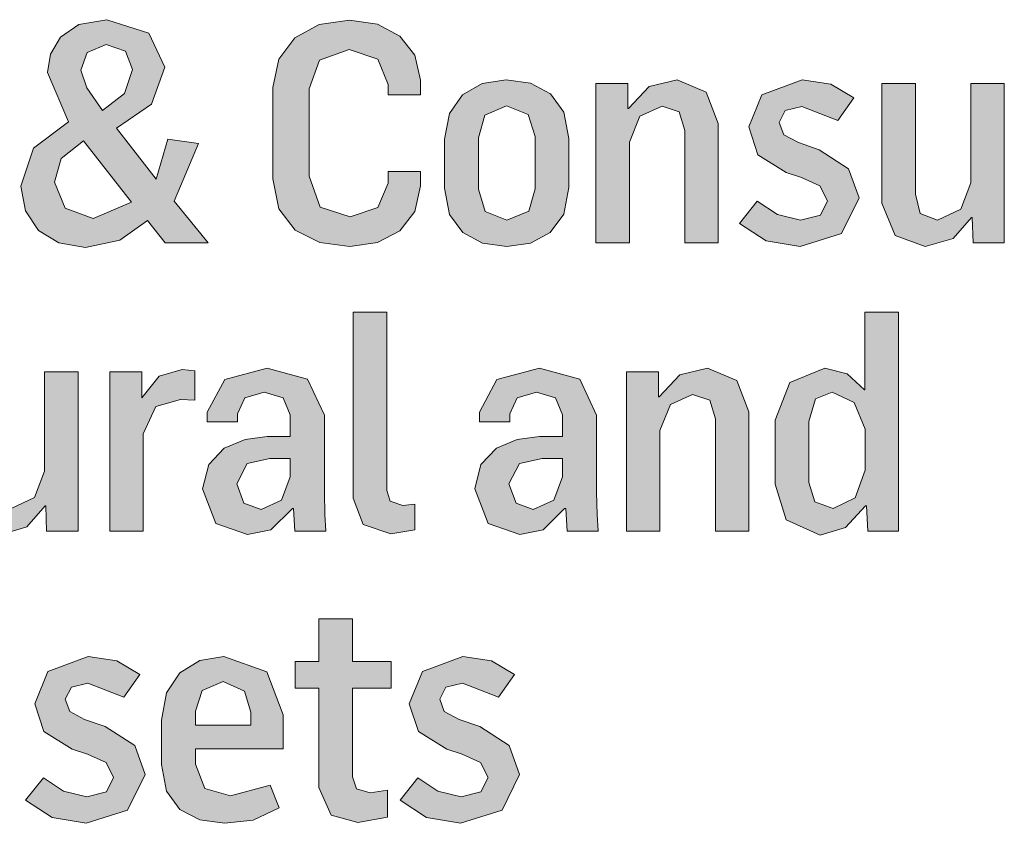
# Model space of a CAD drawing. Extents: x 0 to 1239, y 0 to 840.
# Tile 7 of 24: x 1127.8 to 1133.03, y 215.53 to 219.8. Entities that reach past the tile are written whole.
import ezdxf

# ---------------------------------------------------------------- set-up
doc = ezdxf.new("R2010")
doc.units = 0
doc.header["$LTSCALE"] = 100
doc.layers.add('HCL010__', color=7, linetype='Continuous', lineweight=0)

# ---------------------------------------------------------------- blocks, each defined once
blk = doc.blocks.new('logo_arcadis')
at = {"layer": 'HCL010__', "true_color": 0xe4610f}
h = blk.add_hatch(color=32, dxfattribs=at)
h.paths.add_polyline_path([(5.898759, 0.483725), (5.878099, 0.487255), (5.862309, 0.497015), (5.852209, 0.512095), (5.848689, 0.531415), (5.858459, 0.560815), (5.885639, 0.581215), (5.869189, 0.619415), (5.871529, 0.633685), (5.879349, 0.646915), (5.893609, 0.656685), (5.915419, 0.660425), (5.947749, 0.649905), (5.960289, 0.623695), (5.949869, 0.594995), (5.922849, 0.576225), (5.953609, 0.536835), (5.962679, 0.567875), (5.986279, 0.564295), (5.967439, 0.519695), (5.993929, 0.487255), (5.960499, 0.487255), (5.946939, 0.504665), (5.925509, 0.489315)])
h.paths.add_polyline_path([(5.904739, 0.506345), (5.882869, 0.514375), (5.874679, 0.534505), (5.879989, 0.552735), (5.897299, 0.566465), (5.934509, 0.518985)], flags=16)
h.paths.add_polyline_path([(5.911889, 0.590065), (5.899739, 0.607695), (5.895179, 0.621315), (5.900009, 0.635095), (5.914709, 0.641115), (5.929749, 0.636015), (5.935279, 0.621795), (5.929099, 0.603195)], flags=16)
for points in [[(6.103619, 0.484425), (6.080399, 0.487575), (6.061419, 0.497175), (6.048669, 0.513615), (6.043999, 0.537115), (6.043999, 0.607745), (6.048559, 0.629935), (6.061139, 0.646425), (6.080029, 0.656625), (6.103399, 0.660155), (6.125059, 0.656955), (6.142579, 0.647735), (6.154189, 0.633025), (6.158469, 0.613445), (6.158469, 0.602215), (6.133459, 0.602215), (6.133459, 0.610085), (6.125539, 0.629715), (6.103139, 0.637315), (6.080189, 0.628965), (6.072109, 0.606775), (6.072109, 0.539005), (6.080829, 0.515135), (6.103899, 0.507545), (6.125429, 0.514755), (6.133459, 0.533525), (6.133459, 0.542585), (6.158469, 0.542585), (6.158469, 0.531625), (6.154189, 0.511605), (6.142579, 0.496795), (6.125169, 0.487635)], [(6.294539, 0.487255), (6.294539, 0.611055), (6.319329, 0.611055), (6.319819, 0.591525), (6.335889, 0.608725), (6.357529, 0.613875), (6.380039, 0.604225), (6.389429, 0.579805), (6.389429, 0.487255), (6.363499, 0.487255), (6.363499, 0.574595), (6.359209, 0.588925), (6.345819, 0.593425), (6.328669, 0.585555), (6.320529, 0.565485), (6.320529, 0.487255)], [(6.452859, 0.484425), (6.426489, 0.488875), (6.405869, 0.502275), (6.419709, 0.519695), (6.435219, 0.509445), (6.453289, 0.504885), (6.468579, 0.508955), (6.474069, 0.519915), (6.468209, 0.531685), (6.454049, 0.538085), (6.442109, 0.541885), (6.420139, 0.555715), (6.413029, 0.577205), (6.423289, 0.602155), (6.454489, 0.613875), (6.476669, 0.610355), (6.494569, 0.599825), (6.482209, 0.582195), (6.454259, 0.593155), (6.441349, 0.589955), (6.436579, 0.580785), (6.440169, 0.571015), (6.451669, 0.565055), (6.467609, 0.559515), (6.490509, 0.544705), (6.498599, 0.522295), (6.484919, 0.494515)], [(6.549969, 0.484425), (6.526529, 0.493055), (6.516329, 0.518225), (6.516329, 0.611055), (6.542319, 0.611055), (6.542319, 0.525175), (6.545959, 0.510145), (6.559509, 0.504885), (6.577579, 0.513405), (6.585289, 0.534015), (6.585289, 0.611055), (6.611219, 0.611055), (6.611219, 0.487255), (6.586969, 0.487255), (6.585779, 0.507055), (6.571669, 0.490835)]]:
    blk.add_hatch(color=32, dxfattribs=at).paths.add_polyline_path(points)
h = blk.add_hatch(color=32, dxfattribs=at)
h.paths.add_polyline_path([(6.225369, 0.484425), (6.206539, 0.487085), (6.191249, 0.495275), (6.180929, 0.509385), (6.177189, 0.529735), (6.177189, 0.567655), (6.180929, 0.587785), (6.191189, 0.602265), (6.206329, 0.611005), (6.224889, 0.613875), (6.243759, 0.611215), (6.259219, 0.602915), (6.269689, 0.588755), (6.273539, 0.568365), (6.273539, 0.530165), (6.269639, 0.509655), (6.259169, 0.495445), (6.243819, 0.487145)])
h.paths.add_polyline_path([(6.225579, 0.504885), (6.208669, 0.511605), (6.203399, 0.528975), (6.203399, 0.568845), (6.208439, 0.586475), (6.225149, 0.593645), (6.241919, 0.586855), (6.247349, 0.569765), (6.247349, 0.529245), (6.242569, 0.511885)], flags=16)
at = {"layer": 'HCL010__'}
for points in [[(6.135529, 0.261773), (6.113989, 0.268935), (6.106239, 0.289388), (6.106239, 0.433702), (6.132429, 0.433702), (6.132429, 0.295356), (6.135039, 0.287054), (6.144859, 0.283692), (6.154139, 0.284614), (6.154139, 0.264866)], [(6.318249, 0.263673), (6.318249, 0.387424), (6.342989, 0.387424), (6.342989, 0.367893), (6.343489, 0.367893), (6.359539, 0.385091), (6.381179, 0.390299), (6.403749, 0.380588), (6.413139, 0.356228), (6.413139, 0.263673), (6.387149, 0.263673), (6.387149, 0.350966), (6.382869, 0.365343), (6.369529, 0.369792), (6.352369, 0.361979), (6.344179, 0.341906), (6.344179, 0.263673)], [(5.831649, 0.260796), (5.808219, 0.269423), (5.798009, 0.29465), (5.798009, 0.387424), (5.823999, 0.387424), (5.823999, 0.301541), (5.827639, 0.286567), (5.841209, 0.281304), (5.859259, 0.289768), (5.866969, 0.310384), (5.866969, 0.387424), (5.892959, 0.387424), (5.892959, 0.263673), (5.868649, 0.263673), (5.867939, 0.28342), (5.867459, 0.28342), (5.853359, 0.267253)], [(5.917539, 0.263673), (5.917539, 0.387424), (5.942329, 0.387424), (5.942329, 0.367188), (5.942539, 0.367188), (5.955829, 0.38406), (5.973789, 0.389106), (5.983569, 0.388129), (5.983569, 0.365289), (5.972389, 0.365993), (5.953179, 0.360352), (5.943529, 0.339193), (5.943529, 0.263673)], [(6.109919, 0.037923), (6.089189, 0.043403), (6.079639, 0.06505), (6.079639, 0.141927), (6.061249, 0.141927), (6.061249, 0.162652), (6.079639, 0.162652), (6.079639, 0.1958), (6.105849, 0.1958), (6.105849, 0.162652), (6.135689, 0.162652), (6.135689, 0.141927), (6.105849, 0.141927), (6.105849, 0.073188), (6.108939, 0.063964), (6.119469, 0.060764), (6.133029, 0.062934), (6.133029, 0.041938)], [(5.899249, 0.037218), (5.872889, 0.041667), (5.852259, 0.055067), (5.866099, 0.072482), (5.881619, 0.062228), (5.899739, 0.057671), (5.915039, 0.061741), (5.920509, 0.0727), (5.914669, 0.084472), (5.900439, 0.09082), (5.888509, 0.094673), (5.866539, 0.108507), (5.859429, 0.129992), (5.869679, 0.154947), (5.900929, 0.166667), (5.923069, 0.163141), (5.940969, 0.152616), (5.928599, 0.134982), (5.900669, 0.145942), (5.887809, 0.142741), (5.883029, 0.133573), (5.886559, 0.123806), (5.898059, 0.117784), (5.914069, 0.112304), (5.936959, 0.097493), (5.945039, 0.075086), (5.931319, 0.047309)], [(6.189669, 0.037218), (6.163249, 0.041667), (6.142689, 0.055067), (6.156529, 0.072482), (6.172039, 0.062228), (6.190109, 0.057671), (6.205399, 0.061741), (6.210889, 0.0727), (6.205029, 0.084472), (6.190859, 0.09082), (6.178929, 0.094673), (6.156959, 0.108507), (6.149849, 0.129992), (6.160099, 0.154947), (6.191299, 0.166667), (6.213489, 0.163141), (6.231389, 0.152616), (6.218969, 0.134982), (6.191079, 0.145942), (6.178169, 0.142741), (6.173389, 0.133573), (6.176969, 0.123806), (6.188429, 0.117784), (6.204429, 0.112304), (6.227319, 0.097493), (6.235399, 0.075086), (6.221739, 0.047309)]]:
    blk.add_hatch(color=256, dxfattribs=at).paths.add_polyline_path(points)
h = blk.add_hatch(color=256, dxfattribs=at)
h.paths.add_polyline_path([(6.468429, 0.260796), (6.441999, 0.272624), (6.433649, 0.300185), (6.433649, 0.349772), (6.444819, 0.379014), (6.471999, 0.390299), (6.489259, 0.385688), (6.502819, 0.373373), (6.503039, 0.373373), (6.503039, 0.433702), (6.529249, 0.433702), (6.529249, 0.263673), (6.505429, 0.263673), (6.504239, 0.28342), (6.503529, 0.28342), (6.488069, 0.266493)])
h.paths.add_polyline_path([(6.478459, 0.281304), (6.464299, 0.286621), (6.459639, 0.301595), (6.459639, 0.348796), (6.464739, 0.366428), (6.477759, 0.371474), (6.494789, 0.363443), (6.503309, 0.342828), (6.503309, 0.311089), (6.495499, 0.289714)], flags=16)
h = blk.add_hatch(color=256, dxfattribs=at)
h.paths.add_polyline_path([(6.024359, 0.261068), (5.999939, 0.269803), (5.989579, 0.296549), (5.994309, 0.315484), (6.006349, 0.328017), (6.022509, 0.334961), (6.039669, 0.337077), (6.057569, 0.337077), (6.057569, 0.354059), (6.052139, 0.367296), (6.037279, 0.371691), (6.022399, 0.367188), (6.016709, 0.354763), (6.016709, 0.348578), (5.993169, 0.348578), (5.993169, 0.355957), (6.006719, 0.381456), (6.039669, 0.390299), (6.070859, 0.381564), (6.083989, 0.353786), (6.083989, 0.293674), (6.084469, 0.276638), (6.085179, 0.263673), (6.061099, 0.263673), (6.060169, 0.281304), (6.059189, 0.281304), (6.042489, 0.26492)])
h.paths.add_polyline_path([(6.034889, 0.280599), (6.021489, 0.285428), (6.015999, 0.300402), (6.024139, 0.316243), (6.041779, 0.320204), (6.057569, 0.320204), (6.057569, 0.305881), (6.050829, 0.287868)], flags=16)
h = blk.add_hatch(color=256, dxfattribs=at)
h.paths.add_polyline_path([(6.235459, 0.261068), (6.211039, 0.269803), (6.200679, 0.296549), (6.205399, 0.315484), (6.217439, 0.328017), (6.233609, 0.334961), (6.250759, 0.337077), (6.268669, 0.337077), (6.268669, 0.354059), (6.263239, 0.367296), (6.248369, 0.371691), (6.233509, 0.367188), (6.227809, 0.354763), (6.227809, 0.348578), (6.204259, 0.348578), (6.204259, 0.355957), (6.217829, 0.381456), (6.250759, 0.390299), (6.281959, 0.381564), (6.295079, 0.353786), (6.295079, 0.293674), (6.295569, 0.276638), (6.296279, 0.263673), (6.272189, 0.263673), (6.271259, 0.281304), (6.270289, 0.281304), (6.253579, 0.26492)])
h.paths.add_polyline_path([(6.245989, 0.280599), (6.232579, 0.285428), (6.227109, 0.300402), (6.235249, 0.316243), (6.252869, 0.320204), (6.268669, 0.320204), (6.268669, 0.305881), (6.261929, 0.287868)], flags=16)
h = blk.add_hatch(color=256, dxfattribs=at)
h.paths.add_polyline_path([(6.006619, 0.037218), (5.987309, 0.039823), (5.971789, 0.047906), (5.961489, 0.062066), (5.957739, 0.082736), (5.957739, 0.117079), (5.961539, 0.138454), (5.971999, 0.153971), (5.987359, 0.163466), (6.006139, 0.166667), (6.039389, 0.154677), (6.051919, 0.121366), (6.051919, 0.094943), (5.983939, 0.094943), (5.983939, 0.083007), (5.991369, 0.064236), (6.011179, 0.058648), (6.041939, 0.066732), (6.048829, 0.049099), (6.028709, 0.039768)])
h.paths.add_polyline_path([(5.983939, 0.113281), (5.983939, 0.124241), (5.989209, 0.140191), (6.005429, 0.147135), (6.022139, 0.139811), (6.026919, 0.123535), (6.026919, 0.113281)], flags=16)
at = {"layer": 'HCL010__', "color": 32, "true_color": 0xe4610f}
for p, q in [((5.893609, 0.656685), (5.879349, 0.646915)), ((5.915419, 0.660425), (5.893609, 0.656685)), ((5.947749, 0.649905), (5.915419, 0.660425)), ((6.080029, 0.656625), (6.061139, 0.646425)), ((6.103399, 0.660155), (6.080029, 0.656625)), ((6.125059, 0.656955), (6.103399, 0.660155)), ((6.142579, 0.647735), (6.125059, 0.656955)), ((5.960289, 0.623695), (5.947749, 0.649905)), ((5.879349, 0.646915), (5.871529, 0.633685)), ((6.061139, 0.646425), (6.048559, 0.629935)), ((6.154189, 0.633025), (6.142579, 0.647735)), ((5.895179, 0.621315), (5.900009, 0.635095)), ((5.900009, 0.635095), (5.914709, 0.641115)), ((5.914709, 0.641115), (5.929749, 0.636015)), ((5.929749, 0.636015), (5.935279, 0.621795)), ((6.080189, 0.628965), (6.103139, 0.637315)), ((6.103139, 0.637315), (6.125539, 0.629715)), ((5.871529, 0.633685), (5.869189, 0.619415)), ((6.048559, 0.629935), (6.043999, 0.607745)), ((6.072109, 0.606775), (6.080189, 0.628965)), ((6.125539, 0.629715), (6.133459, 0.610085)), ((6.158469, 0.613445), (6.154189, 0.633025)), ((5.869189, 0.619415), (5.885639, 0.581215)), ((5.899739, 0.607695), (5.895179, 0.621315)), ((5.935279, 0.621795), (5.929099, 0.603195)), ((5.949869, 0.594995), (5.960289, 0.623695)), ((6.158469, 0.602215), (6.158469, 0.613445)), ((6.206329, 0.611005), (6.191189, 0.602265)), ((6.224889, 0.613875), (6.206329, 0.611005)), ((6.243759, 0.611215), (6.224889, 0.613875)), ((6.259219, 0.602915), (6.243759, 0.611215)), ((6.319329, 0.611055), (6.294539, 0.611055)), ((6.294539, 0.611055), (6.294539, 0.487255)), ((6.319329, 0.591525), (6.319329, 0.611055)), ((6.357529, 0.613875), (6.335889, 0.608725)), ((6.380039, 0.604225), (6.357529, 0.613875)), ((6.454489, 0.613875), (6.423289, 0.602155)), ((6.476669, 0.610355), (6.454489, 0.613875)), ((6.542319, 0.611055), (6.516329, 0.611055)), ((6.516329, 0.611055), (6.516329, 0.518225)), ((6.542319, 0.525175), (6.542319, 0.611055)), ((6.611219, 0.611055), (6.585289, 0.611055)), ((6.585289, 0.611055), (6.585289, 0.534015)), ((6.611219, 0.487255), (6.611219, 0.611055)), ((5.911889, 0.590065), (5.899739, 0.607695)), ((5.929099, 0.603195), (5.911889, 0.590065)), ((6.043999, 0.607745), (6.043999, 0.537115)), ((6.072109, 0.539005), (6.072109, 0.606775)), ((6.133459, 0.610085), (6.133459, 0.602215)), ((6.335889, 0.608725), (6.319819, 0.591525)), ((6.389429, 0.579805), (6.380039, 0.604225)), ((6.494569, 0.599825), (6.476669, 0.610355)), ((6.133459, 0.602215), (6.158469, 0.602215)), ((6.191189, 0.602265), (6.180929, 0.587785)), ((6.269689, 0.588755), (6.259219, 0.602915)), ((6.423289, 0.602155), (6.413029, 0.577205)), ((6.482209, 0.582195), (6.494569, 0.599825)), ((5.911889, 0.590065), (5.911889, 0.590065)), ((5.922849, 0.576225), (5.949869, 0.594995)), ((6.208439, 0.586475), (6.225149, 0.593645)), ((6.225149, 0.593645), (6.241919, 0.586855)), ((6.273539, 0.568365), (6.269689, 0.588755)), ((6.319819, 0.591525), (6.319329, 0.591525)), ((6.328669, 0.585555), (6.345819, 0.593425)), ((6.345819, 0.593425), (6.359209, 0.588925)), ((6.359209, 0.588925), (6.363499, 0.574595)), ((6.436579, 0.580785), (6.441349, 0.589955)), ((6.441349, 0.589955), (6.454259, 0.593155)), ((6.454259, 0.593155), (6.482209, 0.582195)), ((5.885639, 0.581215), (5.858459, 0.560815)), ((6.180929, 0.587785), (6.177189, 0.567655)), ((6.203399, 0.568845), (6.208439, 0.586475)), ((6.241919, 0.586855), (6.247349, 0.569765)), ((6.320529, 0.565485), (6.328669, 0.585555)), ((6.440169, 0.571015), (6.436579, 0.580785)), ((5.953609, 0.536835), (5.922849, 0.576225)), ((6.363499, 0.574595), (6.363499, 0.487255)), ((6.389429, 0.487255), (6.389429, 0.579805)), ((6.413029, 0.577205), (6.420139, 0.555715)), ((5.879989, 0.552735), (5.897299, 0.566465)), ((5.897299, 0.566465), (5.934509, 0.518985)), ((5.962679, 0.567875), (5.953609, 0.536835)), ((5.986279, 0.564295), (5.962679, 0.567875)), ((6.177189, 0.567655), (6.177189, 0.529735)), ((6.203399, 0.528975), (6.203399, 0.568845)), ((6.247349, 0.569765), (6.247349, 0.529245)), ((6.273539, 0.530165), (6.273539, 0.568365)), ((6.320529, 0.487255), (6.320529, 0.565485)), ((6.451669, 0.565055), (6.440169, 0.571015)), ((6.467609, 0.559515), (6.451669, 0.565055)), ((5.858459, 0.560815), (5.848689, 0.531415)), ((5.967439, 0.519695), (5.986279, 0.564295)), ((6.490509, 0.544705), (6.467609, 0.559515)), ((5.874679, 0.534505), (5.879989, 0.552735)), ((6.420139, 0.555715), (6.442109, 0.541885)), ((6.158469, 0.542585), (6.133459, 0.542585)), ((6.133459, 0.542585), (6.133459, 0.533525)), ((6.158469, 0.531625), (6.158469, 0.542585)), ((6.498599, 0.522295), (6.490509, 0.544705)), ((5.882869, 0.514375), (5.874679, 0.534505)), ((6.043999, 0.537115), (6.048669, 0.513615)), ((6.080829, 0.515135), (6.072109, 0.539005)), ((6.442109, 0.541885), (6.454049, 0.538085)), ((6.454049, 0.538085), (6.468209, 0.531685)), ((5.848689, 0.531415), (5.852209, 0.512095)), ((6.133459, 0.533525), (6.125429, 0.514755)), ((6.154189, 0.511605), (6.158469, 0.531625)), ((6.177189, 0.529735), (6.180929, 0.509385)), ((6.208669, 0.511605), (6.203399, 0.528975)), ((6.247349, 0.529245), (6.242569, 0.511885)), ((6.269639, 0.509655), (6.273539, 0.530165)), ((6.468209, 0.531685), (6.474069, 0.519915)), ((6.585289, 0.534015), (6.577579, 0.513405)), ((5.993929, 0.487255), (5.967439, 0.519695)), ((6.419709, 0.519695), (6.405869, 0.502275)), ((6.435219, 0.509445), (6.419709, 0.519695)), ((6.474069, 0.519915), (6.468579, 0.508955)), ((6.484919, 0.494515), (6.498599, 0.522295)), ((6.545959, 0.510145), (6.542319, 0.525175)), ((5.852209, 0.512095), (5.862309, 0.497015)), ((5.904739, 0.506345), (5.882869, 0.514375)), ((5.934509, 0.518985), (5.904739, 0.506345)), ((6.048669, 0.513615), (6.061419, 0.497175)), ((6.103899, 0.507545), (6.080829, 0.515135)), ((6.125429, 0.514755), (6.103899, 0.507545)), ((6.142579, 0.496795), (6.154189, 0.511605)), ((6.225579, 0.504885), (6.208669, 0.511605)), ((6.242569, 0.511885), (6.225579, 0.504885)), ((6.516329, 0.518225), (6.526529, 0.493055)), ((6.577579, 0.513405), (6.559509, 0.504885)), ((5.904739, 0.506345), (5.904739, 0.506345)), ((5.925509, 0.489315), (5.946939, 0.504665)), ((5.946939, 0.504665), (5.960499, 0.487255)), ((6.180929, 0.509385), (6.191249, 0.495275)), ((6.225579, 0.504885), (6.225579, 0.504885)), ((6.259169, 0.495445), (6.269639, 0.509655)), ((6.453289, 0.504885), (6.435219, 0.509445)), ((6.468579, 0.508955), (6.453289, 0.504885)), ((6.559509, 0.504885), (6.545959, 0.510145)), ((6.571669, 0.490835), (6.585779, 0.507055)), ((6.585779, 0.507055), (6.586209, 0.507055)), ((6.586209, 0.507055), (6.586969, 0.487255)), ((5.862309, 0.497015), (5.878099, 0.487255)), ((6.061419, 0.497175), (6.080399, 0.487575)), ((6.125169, 0.487635), (6.142579, 0.496795)), ((6.405869, 0.502275), (6.426489, 0.488875)), ((5.898759, 0.483725), (5.925509, 0.489315)), ((6.191249, 0.495275), (6.206539, 0.487085)), ((6.243819, 0.487145), (6.259169, 0.495445)), ((6.426489, 0.488875), (6.452859, 0.484425)), ((6.452859, 0.484425), (6.484919, 0.494515)), ((6.526529, 0.493055), (6.549969, 0.484425)), ((6.549969, 0.484425), (6.571669, 0.490835)), ((5.878099, 0.487255), (5.898759, 0.483725)), ((5.898759, 0.483725), (5.898759, 0.483725)), ((5.960499, 0.487255), (5.993929, 0.487255)), ((6.080399, 0.487575), (6.103619, 0.484425)), ((6.103619, 0.484425), (6.125169, 0.487635)), ((6.103619, 0.484425), (6.103619, 0.484425)), ((6.206539, 0.487085), (6.225369, 0.484425)), ((6.225369, 0.484425), (6.243819, 0.487145)), ((6.225369, 0.484425), (6.225369, 0.484425)), ((6.294539, 0.487255), (6.320529, 0.487255)), ((6.294539, 0.487255), (6.294539, 0.487255)), ((6.363499, 0.487255), (6.389429, 0.487255)), ((6.452859, 0.484425), (6.452859, 0.484425)), ((6.549969, 0.484425), (6.549969, 0.484425)), ((6.586969, 0.487255), (6.611219, 0.487255))]:
    blk.add_line(p, q, dxfattribs=at)
at = {"layer": 'HCL010__', "color": 0}
for p, q in [((6.132429, 0.433702), (6.106239, 0.433702)), ((6.106239, 0.433702), (6.106239, 0.289388)), ((6.132429, 0.295356), (6.132429, 0.433702)), ((6.529249, 0.433702), (6.503039, 0.433702)), ((6.503039, 0.433702), (6.503039, 0.373373)), ((6.529249, 0.263673), (6.529249, 0.433702)), ((6.039669, 0.390299), (6.006719, 0.381456)), ((6.070859, 0.381564), (6.039669, 0.390299)), ((6.250759, 0.390299), (6.217829, 0.381456)), ((6.281959, 0.381564), (6.250759, 0.390299)), ((6.381179, 0.390299), (6.359539, 0.385091)), ((6.403749, 0.380588), (6.381179, 0.390299)), ((6.471999, 0.390299), (6.444819, 0.379014)), ((6.489259, 0.385688), (6.471999, 0.390299)), ((5.892959, 0.387424), (5.866969, 0.387424)), ((5.866969, 0.387424), (5.866969, 0.310384)), ((5.892959, 0.263673), (5.892959, 0.387424)), ((5.942329, 0.387424), (5.917539, 0.387424)), ((5.917539, 0.387424), (5.917539, 0.263673)), ((5.942329, 0.367188), (5.942329, 0.387424)), ((5.955829, 0.38406), (5.942539, 0.367188)), ((5.973789, 0.389106), (5.955829, 0.38406)), ((5.983569, 0.388129), (5.973789, 0.389106)), ((5.983569, 0.365289), (5.983569, 0.388129)), ((6.342989, 0.387424), (6.318249, 0.387424)), ((6.318249, 0.387424), (6.318249, 0.263673)), ((6.342989, 0.367893), (6.342989, 0.387424)), ((6.359539, 0.385091), (6.343489, 0.367893)), ((6.502819, 0.373373), (6.489259, 0.385688)), ((6.006719, 0.381456), (5.993169, 0.355957)), ((6.083989, 0.353786), (6.070859, 0.381564)), ((6.217829, 0.381456), (6.204259, 0.355957)), ((6.295079, 0.353786), (6.281959, 0.381564)), ((6.413139, 0.356228), (6.403749, 0.380588)), ((6.444819, 0.379014), (6.433649, 0.349772)), ((5.942539, 0.367188), (5.942329, 0.367188)), ((6.016709, 0.354763), (6.022399, 0.367188)), ((6.022399, 0.367188), (6.037279, 0.371691)), ((6.037279, 0.371691), (6.052139, 0.367296)), ((6.052139, 0.367296), (6.057569, 0.354059)), ((6.227809, 0.354763), (6.233509, 0.367188)), ((6.233509, 0.367188), (6.248369, 0.371691)), ((6.248369, 0.371691), (6.263239, 0.367296)), ((6.263239, 0.367296), (6.268669, 0.354059)), ((6.343489, 0.367893), (6.342989, 0.367893)), ((6.352369, 0.361979), (6.369529, 0.369792)), ((6.369529, 0.369792), (6.382869, 0.365343)), ((6.464739, 0.366428), (6.477759, 0.371474)), ((6.477759, 0.371474), (6.494789, 0.363443)), ((6.503039, 0.373373), (6.502819, 0.373373)), ((5.943529, 0.339193), (5.953179, 0.360352)), ((5.953179, 0.360352), (5.972389, 0.365993)), ((5.972389, 0.365993), (5.983569, 0.365289)), ((6.344179, 0.341906), (6.352369, 0.361979)), ((6.382869, 0.365343), (6.387149, 0.350966)), ((6.459639, 0.348796), (6.464739, 0.366428)), ((6.494789, 0.363443), (6.503309, 0.342828)), ((5.993169, 0.355957), (5.993169, 0.348578)), ((6.016709, 0.348578), (6.016709, 0.354763)), ((6.057569, 0.354059), (6.057569, 0.337077)), ((6.083989, 0.293674), (6.083989, 0.353786)), ((6.204259, 0.355957), (6.204259, 0.348578)), ((6.227809, 0.348578), (6.227809, 0.354763)), ((6.268669, 0.354059), (6.268669, 0.337077)), ((6.295079, 0.293674), (6.295079, 0.353786)), ((6.413139, 0.263673), (6.413139, 0.356228)), ((5.993169, 0.348578), (6.016709, 0.348578)), ((6.204259, 0.348578), (6.227809, 0.348578)), ((6.387149, 0.350966), (6.387149, 0.263673)), ((6.433649, 0.349772), (6.433649, 0.300185)), ((6.459639, 0.301595), (6.459639, 0.348796)), ((5.943529, 0.263673), (5.943529, 0.339193)), ((6.039669, 0.337077), (6.022509, 0.334961)), ((6.057569, 0.337077), (6.039669, 0.337077)), ((6.250759, 0.337077), (6.233609, 0.334961)), ((6.268669, 0.337077), (6.250759, 0.337077)), ((6.344179, 0.263673), (6.344179, 0.341906)), ((6.503309, 0.342828), (6.503309, 0.311089)), ((6.022509, 0.334961), (6.006349, 0.328017)), ((6.233609, 0.334961), (6.217439, 0.328017)), ((6.006349, 0.328017), (5.994309, 0.315484)), ((6.217439, 0.328017), (6.205399, 0.315484)), ((5.994309, 0.315484), (5.989579, 0.296549)), ((6.015999, 0.300402), (6.024139, 0.316243)), ((6.024139, 0.316243), (6.041779, 0.320204)), ((6.041779, 0.320204), (6.057569, 0.320204)), ((6.057569, 0.320204), (6.057569, 0.305881)), ((6.205399, 0.315484), (6.200679, 0.296549)), ((6.227109, 0.300402), (6.235249, 0.316243)), ((6.235249, 0.316243), (6.252869, 0.320204)), ((6.252869, 0.320204), (6.268669, 0.320204)), ((6.268669, 0.320204), (6.268669, 0.305881)), ((5.866969, 0.310384), (5.859259, 0.289768)), ((6.057569, 0.305881), (6.050829, 0.287868)), ((6.268669, 0.305881), (6.261929, 0.287868)), ((6.503309, 0.311089), (6.495499, 0.289714)), ((6.021489, 0.285428), (6.015999, 0.300402)), ((6.232579, 0.285428), (6.227109, 0.300402)), ((6.433649, 0.300185), (6.441999, 0.272624)), ((6.464299, 0.286621), (6.459639, 0.301595)), ((5.989579, 0.296549), (5.999939, 0.269803)), ((6.084469, 0.276638), (6.083989, 0.293674)), ((6.135039, 0.287054), (6.132429, 0.295356)), ((6.200679, 0.296549), (6.211039, 0.269803)), ((6.295569, 0.276638), (6.295079, 0.293674)), ((5.859259, 0.289768), (5.841209, 0.281304)), ((5.853359, 0.267253), (5.867459, 0.28342)), ((5.867459, 0.28342), (5.867939, 0.28342)), ((5.867939, 0.28342), (5.868649, 0.263673)), ((6.034889, 0.280599), (6.021489, 0.285428)), ((6.050829, 0.287868), (6.034889, 0.280599)), ((6.106239, 0.289388), (6.113989, 0.268935)), ((6.144859, 0.283692), (6.135039, 0.287054)), ((6.154139, 0.284614), (6.144859, 0.283692)), ((6.154139, 0.264866), (6.154139, 0.284614)), ((6.245989, 0.280599), (6.232579, 0.285428)), ((6.261929, 0.287868), (6.245989, 0.280599)), ((6.478459, 0.281304), (6.464299, 0.286621)), ((6.495499, 0.289714), (6.478459, 0.281304)), ((6.488069, 0.266493), (6.503529, 0.28342)), ((6.503529, 0.28342), (6.504239, 0.28342)), ((6.504239, 0.28342), (6.505429, 0.263673)), ((6.034889, 0.280599), (6.034889, 0.280599)), ((6.042489, 0.26492), (6.059189, 0.281304)), ((6.059189, 0.281304), (6.060169, 0.281304)), ((6.060169, 0.281304), (6.061099, 0.263673)), ((6.085179, 0.263673), (6.084469, 0.276638)), ((6.245989, 0.280599), (6.245989, 0.280599)), ((6.253579, 0.26492), (6.270289, 0.281304)), ((6.270289, 0.281304), (6.271259, 0.281304)), ((6.271259, 0.281304), (6.272189, 0.263673)), ((6.296279, 0.263673), (6.295569, 0.276638)), ((6.478459, 0.281304), (6.478459, 0.281304)), ((5.831649, 0.260796), (5.853359, 0.267253)), ((5.999939, 0.269803), (6.024359, 0.261068)), ((6.113989, 0.268935), (6.135529, 0.261773)), ((6.211039, 0.269803), (6.235459, 0.261068)), ((6.441999, 0.272624), (6.468429, 0.260796)), ((5.868649, 0.263673), (5.892959, 0.263673)), ((5.917539, 0.263673), (5.943529, 0.263673)), ((5.917539, 0.263673), (5.917539, 0.263673)), ((6.024359, 0.261068), (6.042489, 0.26492)), ((6.024359, 0.261068), (6.024359, 0.261068)), ((6.061099, 0.263673), (6.085179, 0.263673)), ((6.135529, 0.261773), (6.154139, 0.264866)), ((6.135529, 0.261773), (6.135529, 0.261773)), ((6.235459, 0.261068), (6.253579, 0.26492)), ((6.235459, 0.261068), (6.235459, 0.261068)), ((6.272189, 0.263673), (6.296279, 0.263673)), ((6.318249, 0.263673), (6.344179, 0.263673)), ((6.318249, 0.263673), (6.318249, 0.263673)), ((6.387149, 0.263673), (6.413139, 0.263673)), ((6.468429, 0.260796), (6.488069, 0.266493)), ((6.468429, 0.260796), (6.468429, 0.260796)), ((6.505429, 0.263673), (6.529249, 0.263673)), ((6.105849, 0.1958), (6.079639, 0.1958)), ((6.079639, 0.1958), (6.079639, 0.162652)), ((6.105849, 0.162652), (6.105849, 0.1958)), ((5.900929, 0.166667), (5.869679, 0.154947)), ((5.923069, 0.163141), (5.900929, 0.166667)), ((5.940969, 0.152616), (5.923069, 0.163141)), ((5.987359, 0.163466), (5.971999, 0.153971)), ((6.006139, 0.166667), (5.987359, 0.163466)), ((6.039389, 0.154677), (6.006139, 0.166667)), ((6.079639, 0.162652), (6.061249, 0.162652)), ((6.061249, 0.162652), (6.061249, 0.141927)), ((6.135689, 0.162652), (6.105849, 0.162652)), ((6.135689, 0.141927), (6.135689, 0.162652)), ((6.191299, 0.166667), (6.160099, 0.154947)), ((6.213489, 0.163141), (6.191299, 0.166667)), ((6.231389, 0.152616), (6.213489, 0.163141)), ((5.869679, 0.154947), (5.859429, 0.129992)), ((5.971999, 0.153971), (5.961539, 0.138454)), ((6.051919, 0.121366), (6.039389, 0.154677)), ((6.160099, 0.154947), (6.149849, 0.129992)), ((5.887809, 0.142741), (5.900669, 0.145942)), ((5.900669, 0.145942), (5.928599, 0.134982)), ((5.928599, 0.134982), (5.940969, 0.152616)), ((5.989209, 0.140191), (6.005429, 0.147135)), ((6.005429, 0.147135), (6.022139, 0.139811)), ((6.178169, 0.142741), (6.191079, 0.145942)), ((6.191079, 0.145942), (6.218969, 0.134982)), ((6.218969, 0.134982), (6.231389, 0.152616)), ((5.883029, 0.133573), (5.887809, 0.142741)), ((5.961539, 0.138454), (5.957739, 0.117079)), ((5.983939, 0.124241), (5.989209, 0.140191)), ((6.022139, 0.139811), (6.026919, 0.123535)), ((6.061249, 0.141927), (6.079639, 0.141927)), ((6.079639, 0.141927), (6.079639, 0.06505)), ((6.105849, 0.073188), (6.105849, 0.141927)), ((6.105849, 0.141927), (6.135689, 0.141927)), ((6.173389, 0.133573), (6.178169, 0.142741)), ((5.859429, 0.129992), (5.866539, 0.108507)), ((5.886559, 0.123806), (5.883029, 0.133573)), ((6.149849, 0.129992), (6.156959, 0.108507)), ((6.176969, 0.123806), (6.173389, 0.133573)), ((5.898059, 0.117784), (5.886559, 0.123806)), ((5.983939, 0.113281), (5.983939, 0.124241)), ((6.026919, 0.123535), (6.026919, 0.113281)), ((6.188429, 0.117784), (6.176969, 0.123806)), ((5.914069, 0.112304), (5.898059, 0.117784)), ((5.957739, 0.117079), (5.957739, 0.082736)), ((6.051919, 0.094943), (6.051919, 0.121366)), ((6.204429, 0.112304), (6.188429, 0.117784)), ((5.866539, 0.108507), (5.888509, 0.094673)), ((5.936959, 0.097493), (5.914069, 0.112304)), ((6.026919, 0.113281), (5.983939, 0.113281)), ((5.983939, 0.113281), (5.983939, 0.113281)), ((6.156959, 0.108507), (6.178929, 0.094673)), ((6.227319, 0.097493), (6.204429, 0.112304)), ((5.888509, 0.094673), (5.900439, 0.09082)), ((5.945039, 0.075086), (5.936959, 0.097493)), ((5.983939, 0.083007), (5.983939, 0.094943)), ((5.983939, 0.094943), (6.051919, 0.094943)), ((6.178929, 0.094673), (6.190859, 0.09082)), ((6.235399, 0.075086), (6.227319, 0.097493)), ((5.900439, 0.09082), (5.914669, 0.084472)), ((5.914669, 0.084472), (5.920509, 0.0727)), ((6.190859, 0.09082), (6.205029, 0.084472)), ((6.205029, 0.084472), (6.210889, 0.0727)), ((5.957739, 0.082736), (5.961489, 0.062066)), ((5.991369, 0.064236), (5.983939, 0.083007)), ((5.866099, 0.072482), (5.852259, 0.055067)), ((5.881619, 0.062228), (5.866099, 0.072482)), ((5.920509, 0.0727), (5.915039, 0.061741)), ((5.931319, 0.047309), (5.945039, 0.075086)), ((6.108939, 0.063964), (6.105849, 0.073188)), ((6.156529, 0.072482), (6.142689, 0.055067)), ((6.172039, 0.062228), (6.156529, 0.072482)), ((6.210889, 0.0727), (6.205399, 0.061741)), ((6.221739, 0.047309), (6.235399, 0.075086)), ((5.899739, 0.057671), (5.881619, 0.062228)), ((5.915039, 0.061741), (5.899739, 0.057671)), ((5.961489, 0.062066), (5.971789, 0.047906)), ((6.011179, 0.058648), (5.991369, 0.064236)), ((6.041939, 0.066732), (6.011179, 0.058648)), ((6.048829, 0.049099), (6.041939, 0.066732)), ((6.079639, 0.06505), (6.089189, 0.043403)), ((6.119469, 0.060764), (6.108939, 0.063964)), ((6.133029, 0.062934), (6.119469, 0.060764)), ((6.133029, 0.041938), (6.133029, 0.062934)), ((6.190109, 0.057671), (6.172039, 0.062228)), ((6.205399, 0.061741), (6.190109, 0.057671)), ((5.852259, 0.055067), (5.872889, 0.041667)), ((6.142689, 0.055067), (6.163249, 0.041667)), ((5.899249, 0.037218), (5.931319, 0.047309)), ((5.971789, 0.047906), (5.987309, 0.039823)), ((6.028709, 0.039768), (6.048829, 0.049099)), ((6.189669, 0.037218), (6.221739, 0.047309)), ((5.872889, 0.041667), (5.899249, 0.037218)), ((5.987309, 0.039823), (6.006619, 0.037218)), ((6.006619, 0.037218), (6.028709, 0.039768)), ((6.089189, 0.043403), (6.109919, 0.037923)), ((6.109919, 0.037923), (6.133029, 0.041938)), ((6.163249, 0.041667), (6.189669, 0.037218)), ((5.899249, 0.037218), (5.899249, 0.037218)), ((6.006619, 0.037218), (6.006619, 0.037218)), ((6.109919, 0.037923), (6.109919, 0.037923)), ((6.189669, 0.037218), (6.189669, 0.037218))]:
    blk.add_line(p, q, dxfattribs=at)

msp = doc.modelspace()

# ---------------------------------------------------------------- block references
at = {"layer": 'HCL010__', "xscale": 6.850962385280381, "yscale": 6.850962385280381, "zscale": 6.850962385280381}
msp.add_blockref('logo_arcadis', (1087.7329, 215.278), dxfattribs=at)

doc.saveas('drawing.dxf')
